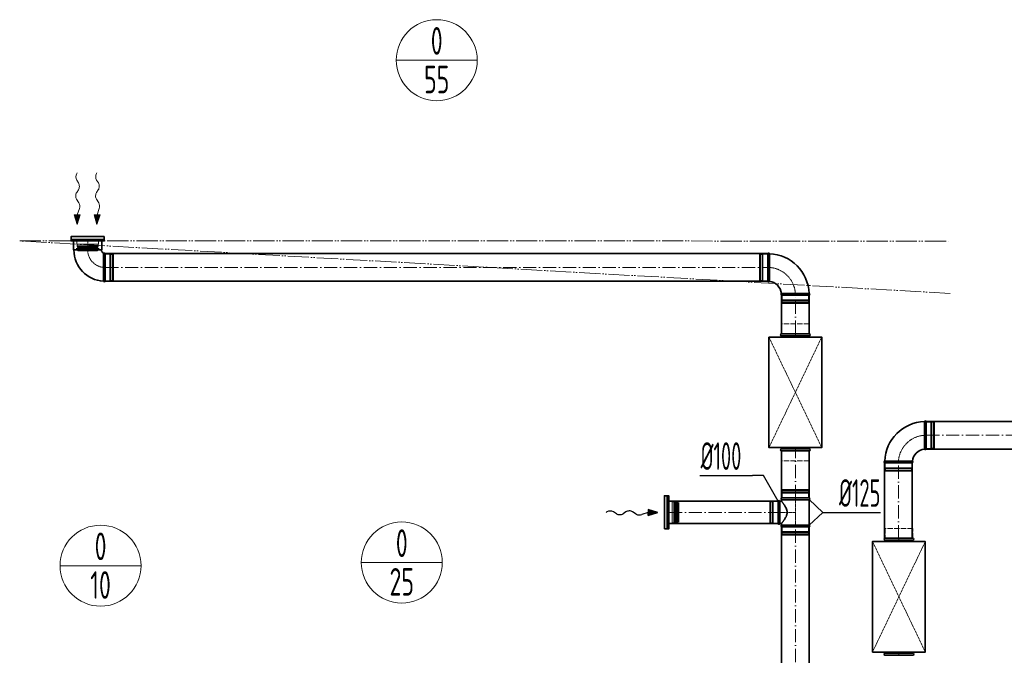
# Model space of a CAD drawing. Header units: millimetres. Extents: x 8221 to 89444, y -105166 to -5578.
# Tile 62 of 118: x 64026 to 68484, y -61890 to -59012. Entities that reach past the tile are written whole.
import ezdxf
from ezdxf.enums import TextEntityAlignment as Align

# ---------------------------------------------------------------- set-up
doc = ezdxf.new("R2010")
doc.units = ezdxf.units.MM
for name, pattern in [('ACAD_ISO02W100', [15, 12, -3]), ('ACAD_ISO05W100', [33, 24, -3, 0, -3, 0, -3]), ('ACAD_ISO10W100', [18, 12, -3, 0, -3]), ('phl_thick', [0])]:
    doc.linetypes.add(name, pattern=pattern)
for name, color, linetype, lineweight in [('VZT_01 SUP (PŘÍVOD) - OBRYS', 5, 'Continuous', 35), ('VZT_02 SUP (PŘÍVOD) - OSA', 5, 'ACAD_ISO10W100', 5), ('VZT_05 ETA (ODVOD) - OBRYS', 6, 'Continuous', 35), ('VZT_06 ETA (ODVOD) - OSA', 6, 'ACAD_ISO10W100', 5), ('VZT_30 DISTRIBUČNÍ PRVKY - OBRYS', 1, 'Continuous', 35), ('VZT_35 TLUMIČE HLUKU - OBRYS', 1, 'Continuous', 35), ('VZT_36 TLUMIČE HLUKU - OSA', 1, 'ACAD_ISO10W100', 5), ('VZT_37 TLUMIČE HLUKU - DETAIL', 8, 'ACAD_ISO02W100', 5), ('VZT_50 POPIS - OBECNE', 7, 'Continuous', 13), ('VZT_52 POPIS - DISTRIBUCE', 7, 'Continuous', 5), ('VZT_60_KOTY - DIMENZE', 7, 'Continuous', 5), ('VZT_POŽADAVKY NA STAVBU - PODHLEDY', 4, 'ACAD_ISO05W100', 5)]:
    doc.layers.add(name, color=color, linetype=linetype, lineweight=lineweight)
for name, color, linetype, lineweight, plot in [('VZT_03 SUP (PŘÍVOD) - NETISK', 8, 'ACAD_ISO02W100', 5, False), ('VZT_07 ETA (ODVOD) - NETISK', 8, 'ACAD_ISO02W100', 5, False), ('VZT_39 TLUMIČE HLUKU - NETISK', 8, 'ACAD_ISO02W100', 5, False)]:
    doc.layers.add(name, color=color, linetype=linetype, lineweight=lineweight, plot=plot)
doc.styles.add('EVORA_125', font='isocp.shx', dxfattribs={"width": 0.6, "height": 125})
doc.styles.add('JS', font='isocp.shx', dxfattribs={"width": 0.6, "height": 125})

msp = doc.modelspace()

# ---------------------------------------------------------------- linework, layer by layer
at = {"lineweight": 13}
for p, q in [((64284.3, -59708.1), (64286.2, -59705)), ((64374.3, -59708.1), (64376.2, -59705))]:
    msp.add_line(p, q, dxfattribs=at)
at = {"color": 0, "lineweight": 13}
for p, q in [((64292.6, -59751.2), (64284.4, -59738.3)), ((64382.6, -59751.2), (64374.4, -59738.3)), ((64284.2, -59794.1), (64292.2, -59782.2)), ((64374.2, -59794.1), (64382.2, -59782.2)), ((64294.2, -59841.6), (64283.8, -59825.1)), ((64286.7, -59895.7), (64296.4, -59867.1)), ((64384.2, -59841.6), (64373.8, -59825.1)), ((64376.7, -59895.7), (64386.4, -59867.1)), ((64286.2, -59938.7), (64272.8, -59895.5)), ((64272.8, -59895.5), (64286.7, -59895.7)), ((64300.7, -59895.9), (64286.2, -59938.7)), ((64300.7, -59895.9), (64286.7, -59895.7)), ((64376.2, -59938.7), (64362.8, -59895.5)), ((64362.8, -59895.5), (64376.7, -59895.7)), ((64390.7, -59895.9), (64376.2, -59938.7)), ((64390.7, -59895.9), (64376.7, -59895.7))]:
    msp.add_line(p, q, dxfattribs=at)
at = {"color": 8, "lineweight": 5}
for points in [[(64382.5, -60013.7), (64382.5, -60028.7), (64285.5, -60028.7), (64285.5, -60013.7)], [(64382.5, -60013.7), (64285.5, -60013.7)], [(64286.5, -60036.5), (64334, -60036.5)], [(64288.5, -60039.2), (64334, -60039.2)], [(64290.1, -60042.8), (64334, -60042.8)], [(64381.5, -60036.5), (64334, -60036.5)], [(64379.6, -60039.2), (64334, -60039.2)], [(64377.9, -60042.8), (64334, -60042.8)], [(64290.3, -60054.7), (64288.9, -60058.7), (64334, -60058.7)], [(64289.4, -60054.5), (64334, -60054.5)], [(64378.7, -60054.5), (64334, -60054.5)], [(64377.8, -60054.7), (64379.2, -60058.7), (64334, -60058.7)], [(66965, -61291.2), (66980, -61291.2), (66980, -61194.2), (66965, -61194.2)], [(66965, -61291.2), (66965, -61194.2)], [(66987.9, -61195.2), (66987.9, -61242.7)], [(66990.5, -61197.1), (66990.5, -61242.7)], [(66994.2, -61198.8), (66994.2, -61242.7)], [(67005.8, -61198), (67005.8, -61242.7)], [(67006.1, -61199), (67010, -61197.5), (67010, -61242.7)], [(66987.9, -61290.2), (66987.9, -61242.7)], [(66990.5, -61288.2), (66990.5, -61242.7)], [(66994.2, -61286.6), (66994.2, -61242.7)], [(67005.8, -61287.4), (67005.8, -61242.7)], [(67006.1, -61286.4), (67010, -61287.8), (67010, -61242.7)]]:
    msp.add_lwpolyline(points, dxfattribs=at)
for points in [[(64286.5, -60028.7), (64286.5, -60036.5, 0.291473), (64288.1, -60039, 0.291473)], [(64381.5, -60028.7), (64381.5, -60036.5, -0.291473), (64380, -60039, -0.291473)], [(64281.9, -60048.6), (64287.9, -60047.1, -0.058981), (64288.5, -60047.1), (64334, -60047.1)], [(64281.9, -60048.6), (64287.6, -60050, 0.060863), (64288.3, -60050.1), (64334, -60050.1)], [(64386.2, -60048.6), (64380.2, -60047.1, 0.058981), (64379.6, -60047.1), (64334, -60047.1)], [(64386.2, -60048.6), (64380.4, -60050, -0.060863), (64379.8, -60050.1), (64334, -60050.1)], [(66980, -61195.2), (66987.9, -61195.2, -0.291473), (66990.3, -61196.7, -0.291473)], [(66999.9, -61190.6), (66998.5, -61196.5, 0.058981), (66998.4, -61197.1), (66998.4, -61242.7)], [(66999.9, -61190.6), (67001.3, -61196.3, -0.060863), (67001.4, -61196.9), (67001.4, -61242.7)], [(66999.9, -61294.8), (66998.5, -61288.9, -0.058981), (66998.4, -61288.2), (66998.4, -61242.7)], [(66999.9, -61294.8), (67001.3, -61289.1, 0.060863), (67001.4, -61288.4), (67001.4, -61242.7)], [(66980, -61290.2), (66987.9, -61290.2, 0.291473), (66990.3, -61288.7, 0.291473)]]:
    msp.add_lwpolyline(points, format="xyb", dxfattribs=at)
for centre, radius, start, end in [((64298.4, -60049.3), 10.5, 142.1622, 210.2824), ((64286.3, -60042.4), 3.88, 353.3265, 62.5007), ((64381.8, -60042.4), 3.88, 117.4993, 186.6735), ((64369.7, -60049.3), 10.5, 329.7176, 37.8378), ((66993.7, -61194.9), 3.88, 207.4993, 276.6735), ((67000.6, -61207), 10.5, 59.7176, 127.8378), ((66993.7, -61290.4), 3.88, 83.3265, 152.5007), ((67000.6, -61278.3), 10.5, 232.1622, 300.2824)]:
    msp.add_arc(centre, radius, start, end, dxfattribs=at)
at = {"color": 0, "lineweight": 13, "extrusion": (0, 0, -1)}
for centre, start_param, end_param in [((64293.9, -59722.9), 0.766537, 2.320574), ((64383.9, -59722.9), 0.766537, 2.320574), ((64283, -59766.6), 3.908129, 5.516649), ((64373, -59766.6), 3.908129, 5.516649), ((64293.3, -59809.7), 0.766537, 2.375056), ((64383.3, -59809.7), 0.766537, 2.375056), ((64284.7, -59857), 3.908129, 5.191299), ((64374.7, -59857), 3.908129, 5.191299)]:
    msp.add_ellipse(centre, major_axis=(-0.3, -21.5), ratio=0.625, start_param=start_param, end_param=end_param, dxfattribs=at)
at = {"color": 0, "lineweight": 13}
for points in [[(64300.7, -59895.9), (64272.8, -59895.5), (64286.2, -59938.7)], [(64390.7, -59895.9), (64362.8, -59895.5), (64376.2, -59938.7)]]:
    msp.add_solid(points, dxfattribs=at)
at = {"layer": 'VZT_01 SUP (PŘÍVOD) - OBRYS'}
for p, q in [((68129.7, -60956.1), (68129.7, -60831.1)), ((67942.2, -61018.6), (68067.2, -61018.6))]:
    msp.add_line(p, q, dxfattribs=at)
for points in [[(68727.7, -60831.1), (68130.1, -60831.1)], [(68727.7, -60956.1), (68130.1, -60956.1)], [(67942.2, -61018.6), (67942.2, -61360.5)], [(68067.2, -61018.6), (68067.2, -61360.5)]]:
    msp.add_lwpolyline(points, dxfattribs=at)
for centre, radius, start, end in [((68129.7, -61018.6), 187.5, 92.3607, 177.6393), ((68125.9, -60832.8), 4.17, 23.4678, 158.8928), ((68129.7, -61018.6), 62.5, 96.8302, 173.1698), ((68125.9, -60954.4), 4.17, 210.2981, 336.5322), ((67943.9, -61014.8), 4.17, 111.1072, 246.5322), ((68065.6, -61014.8), 4.17, 293.4678, 59.7019)]:
    msp.add_arc(centre, radius, start, end, dxfattribs=at)
for points, knots in [([(68122.3, -60956.5), (68122.3, -60956.5), (68122.3, -60955), (68122.3, -60948.8), (68122.2, -60944.3), (68122.2, -60933), (68122.2, -60926.2), (68122.1, -60911.1), (68122.1, -60903.1), (68122.1, -60886.7), (68122.1, -60878.6), (68122, -60863.4), (68122, -60856.5), (68122, -60844.7), (68122, -60839.9), (68122, -60833.3), (68122, -60831.5), (68122, -60831.3), (68122, -60831.2), (68122, -60831.2)], [0, 0, 0, 0, 24.235852, 24.235852, 48.531845, 48.531845, 73.024415, 73.024415, 97.570898, 97.570898, 122.078339, 122.078339, 146.53579, 146.53579, 170.957495, 170.957495, 195.359468, 195.359468, 197.168246, 197.168246, 197.168246, 197.168246]), ([(68067.7, -61011.2), (68067.7, -61011.2), (68067.6, -61011.2), (68067.3, -61011.2), (68067, -61011.2), (68065.9, -61011.1), (68065.2, -61011.1), (68062, -61011.1), (68058.9, -61011.1), (68049.9, -61011.1), (68043.8, -61011), (68029.7, -61011), (68021.8, -61011), (68005.6, -61010.9), (67997.4, -61010.9), (67981.5, -61010.9), (67974, -61010.9), (67960.9, -61010.9), (67955.3, -61010.9), (67948.3, -61010.9), (67946.2, -61010.9), (67943.2, -61010.9), (67942.4, -61010.9), (67942.4, -61010.9)], [197.067977, 197.067977, 197.067977, 197.067977, 201.792196, 201.792196, 209.190204, 209.190204, 218.040239, 218.040239, 237.760854, 237.760854, 262.206108, 262.206108, 286.831239, 286.831239, 311.323072, 311.323072, 335.946087, 335.946087, 360.704397, 360.704397, 377.088273, 377.088273, 394.105327, 394.105327, 394.105327, 394.105327])]:
    msp.add_open_spline(points, degree=3, knots=knots, dxfattribs=at)
at = {"layer": 'VZT_02 SUP (PŘÍVOD) - OSA', "ltscale": 0.3}
msp.add_lwpolyline([(68129.7, -60893.6), (68129.7, -60893.6, 0.414214), (68004.7, -61018.6), (68004.7, -61018.6)], format="xyb", dxfattribs=at)
at = {"layer": 'VZT_02 SUP (PŘÍVOD) - OSA', "ltscale": 5}
for points in [[(68130.1, -60893.6), (68727.7, -60893.6)], [(68004.7, -61360.5), (68004.7, -61018.6)]]:
    msp.add_lwpolyline(points, dxfattribs=at)
at = {"layer": 'VZT_03 SUP (PŘÍVOD) - NETISK', "ltscale": 0.4}
for p, q in [((68129.7, -60833.6), (68151.7, -60833.6)), ((68151.7, -60953.6), (68151.7, -60833.6)), ((68151.7, -60834.6), (68155.2, -60834.6)), ((68155.2, -60954.6), (68155.2, -60832.6)), ((68155.2, -60832.6), (68155.7, -60832.6)), ((68155.7, -60954.6), (68155.7, -60832.6)), ((68155.7, -60834.6), (68162.7, -60834.6)), ((68162.7, -60954.6), (68162.7, -60832.6)), ((68162.7, -60832.6), (68163.2, -60832.6)), ((68163.2, -60954.6), (68163.2, -60832.6)), ((68163.2, -60834.6), (68163.7, -60834.6)), ((68163.7, -60953.6), (68163.7, -60833.6)), ((68163.7, -60833.6), (68167.7, -60833.6)), ((68167.7, -60953.6), (68167.7, -60833.6)), ((68129.7, -60953.6), (68151.7, -60953.6)), ((68151.7, -60952.6), (68155.2, -60952.6)), ((68155.2, -60954.6), (68155.7, -60954.6)), ((68155.7, -60952.6), (68162.7, -60952.6)), ((68162.7, -60954.6), (68163.2, -60954.6)), ((68163.2, -60952.6), (68163.7, -60952.6)), ((68163.7, -60953.6), (68167.7, -60953.6)), ((67944.7, -61018.6), (67944.7, -61040.6)), ((68064.7, -61018.6), (68064.7, -61040.6)), ((67943.7, -61044.1), (68065.7, -61044.1)), ((67943.7, -61044.1), (67943.7, -61044.6)), ((67943.7, -61044.6), (68065.7, -61044.6)), ((67943.7, -61051.6), (68065.7, -61051.6)), ((67943.7, -61051.6), (67943.7, -61052.1)), ((67943.7, -61052.1), (68065.7, -61052.1)), ((67944.7, -61040.6), (68064.7, -61040.6)), ((67944.7, -61052.6), (68064.7, -61052.6)), ((67944.7, -61052.6), (67944.7, -61056.6)), ((67944.7, -61056.6), (68064.7, -61056.6)), ((67945.7, -61040.6), (67945.7, -61044.1)), ((67945.7, -61044.6), (67945.7, -61051.6)), ((67945.7, -61052.1), (67945.7, -61052.6)), ((68063.7, -61040.6), (68063.7, -61044.1)), ((68063.7, -61044.6), (68063.7, -61051.6)), ((68063.7, -61052.1), (68063.7, -61052.6)), ((68064.7, -61052.6), (68064.7, -61056.6)), ((68065.7, -61044.1), (68065.7, -61044.6)), ((68065.7, -61051.6), (68065.7, -61052.1))]:
    msp.add_line(p, q, dxfattribs=at)
at = {"layer": 'VZT_05 ETA (ODVOD) - OBRYS'}
for p, q in [((64270.5, -60013.7), (64397.5, -60013.7)), ((64270.5, -60053.7), (64270.5, -60013.7)), ((64397.5, -60053.7), (64397.5, -60013.7)), ((64271.5, -60054.7), (64396.5, -60054.7)), ((64413, -60071.2), (64413, -60196.2)), ((67413, -60071.2), (67413, -60196.2)), ((67475.5, -60258.7), (67600.5, -60258.7)), ((67460, -61292.7), (67460, -61192.7)), ((67468, -61292.7), (67468, -61192.7)), ((67468, -61192.7), (67475.5, -61192.7)), ((67475.5, -61177.7), (67600.5, -61177.7)), ((67475.5, -61185.3), (67600.5, -61185.3)), ((67475.5, -61185.3), (67475.5, -61192.7)), ((67600.5, -61185.3), (67600.5, -61300)), ((67468, -61292.7), (67475.5, -61292.7)), ((67475.5, -61292.7), (67475.5, -61300)), ((67600.5, -61300), (67475.5, -61300)), ((67475.5, -61307.7), (67600.5, -61307.7))]:
    msp.add_line(p, q, dxfattribs=at)
for points in [[(67413, -60071.2), (64413, -60071.2)], [(67413, -60196.2), (64413, -60196.2)], [(67475.5, -60258.7), (67475.5, -60434.3)], [(67600.5, -60258.7), (67600.5, -60434.3)], [(67475.5, -60964.3), (67475.5, -61177.4)], [(67600.5, -60964.3), (67600.5, -61177.4)], [(67460, -61192.7), (66965, -61192.7)], [(67460, -61292.7), (66965, -61292.7)], [(67475.5, -61307.7), (67475.5, -63002.4)], [(67600.5, -61307.7), (67600.5, -63002.4)]]:
    msp.add_lwpolyline(points, dxfattribs=at)
for centre, radius, start, end in [((64271.5, -60053.7), 1, 180, 270), ((64413, -60054.7), 141.5, 180, 266.8631), ((64396.5, -60053.7), 1, 270, 0), ((64413, -60054.7), 16.5, 180, 246.1907), ((64409.2, -60072.8), 4.17, 23.4678, 132.7229), ((67416.9, -60072.8), 4.17, 21.1072, 156.5322), ((67413, -60258.7), 187.5, 2.3607, 87.6393), ((64409.2, -60194.5), 4.17, 200.3309, 336.5322), ((67416.9, -60194.5), 4.17, 203.4678, 329.7019), ((67413, -60258.7), 62.5, 6.8302, 83.1698), ((67477.2, -60254.9), 4.17, 120.2981, 246.5322), ((67598.9, -60254.9), 4.17, 293.4678, 68.8928), ((67464, -61192.7), 4, 0, 180), ((67477.2, -61181.5), 4.17, 113.4678, 246.5322), ((67598.9, -61181.5), 4.17, 293.4678, 66.5322), ((67464, -61292.7), 4, 180, 0), ((67477.2, -61303.9), 4.17, 113.4678, 246.5322), ((67598.9, -61303.9), 4.17, 293.4678, 66.5322)]:
    msp.add_arc(centre, radius, start, end, dxfattribs=at)
for points, knots in [([(64406.4, -60069.8), (64406.4, -60069.8), (64406.3, -60070.2), (64406.2, -60072.2), (64406.1, -60074.5), (64405.8, -60080.7), (64405.7, -60084.6), (64405.6, -60095.4), (64405.5, -60102.7), (64405.4, -60118.4), (64405.4, -60126.7), (64405.3, -60143.3), (64405.3, -60151.4), (64405.3, -60166.3), (64405.3, -60173.1), (64405.3, -60184.3), (64405.3, -60188.7), (64405.3, -60194.5), (64405.3, -60196), (64405.3, -60196)], [197.702813, 197.702813, 197.702813, 197.702813, 209.733369, 209.733369, 228.63381, 228.63381, 247.962689, 247.962689, 273.396832, 273.396832, 298.447199, 298.447199, 323.101867, 323.101867, 347.591906, 347.591906, 372.010558, 372.010558, 395.3015, 395.3015, 395.3015, 395.3015]), ([(67420.5, -60196.6), (67420.5, -60196.6), (67420.5, -60196.6), (67420.5, -60196.3), (67420.5, -60195.9), (67420.5, -60194.9), (67420.5, -60194.1), (67420.5, -60190.9), (67420.5, -60187.8), (67420.6, -60178.9), (67420.6, -60172.7), (67420.6, -60158.6), (67420.7, -60150.8), (67420.7, -60134.6), (67420.7, -60126.3), (67420.7, -60110.5), (67420.7, -60103), (67420.7, -60089.8), (67420.7, -60084.2), (67420.8, -60077.3), (67420.8, -60075.1), (67420.8, -60072.1), (67420.8, -60071.3), (67420.8, -60071.3)], [197.067977, 197.067977, 197.067977, 197.067977, 201.792196, 201.792196, 209.190204, 209.190204, 218.040239, 218.040239, 237.760854, 237.760854, 262.206108, 262.206108, 286.831239, 286.831239, 311.323072, 311.323072, 335.946087, 335.946087, 360.704397, 360.704397, 377.088273, 377.088273, 394.105327, 394.105327, 394.105327, 394.105327]), ([(67475.1, -60251.2), (67475.1, -60251.2), (67476.7, -60251.2), (67482.8, -60251.2), (67487.3, -60251.2), (67498.7, -60251.1), (67505.5, -60251.1), (67520.5, -60251.1), (67528.6, -60251), (67544.9, -60251), (67553, -60251), (67568.2, -60251), (67575.2, -60251), (67586.9, -60251), (67591.7, -60251), (67598.3, -60251), (67600.1, -60251), (67600.4, -60251), (67600.4, -60251), (67600.4, -60251)], [0, 0, 0, 0, 24.235852, 24.235852, 48.531845, 48.531845, 73.024415, 73.024415, 97.570898, 97.570898, 122.078339, 122.078339, 146.53579, 146.53579, 170.957495, 170.957495, 195.359468, 195.359468, 197.168246, 197.168246, 197.168246, 197.168246]), ([(67475.5, -61292.7), (67475.5, -61292.7), (67475.6, -61292.6), (67475.9, -61292.3), (67476.1, -61292), (67476.6, -61291.3), (67476.9, -61290.9), (67477.7, -61289.9), (67478.2, -61289.3), (67479.2, -61288), (67479.7, -61287.3), (67480.9, -61285.7), (67481.6, -61284.9), (67482.9, -61283.1), (67483.6, -61282.1), (67485, -61280.1), (67485.8, -61279.1), (67487.2, -61277), (67488, -61275.8), (67489.6, -61273.4), (67490.4, -61272.1), (67492, -61269.5), (67492.8, -61268.1), (67494.3, -61265.2), (67495, -61263.8), (67497.1, -61259.2), (67498.3, -61256.1), (67499.6, -61251.1), (67500, -61249.5), (67500.4, -61246.1), (67500.5, -61244.4), (67500.5, -61241), (67500.4, -61239.3), (67500, -61235.9), (67499.6, -61234.2), (67498.3, -61229.3), (67497.1, -61226.1), (67495, -61221.6), (67494.3, -61220.1), (67492.8, -61217.3), (67492, -61215.9), (67490.4, -61213.3), (67489.6, -61212), (67488, -61209.6), (67487.2, -61208.4), (67485.8, -61206.3), (67485, -61205.2), (67483.6, -61203.3), (67482.9, -61202.3), (67481.6, -61200.5), (67480.9, -61199.6), (67479.7, -61198.1), (67479.2, -61197.3), (67478.2, -61196), (67477.7, -61195.5), (67476.9, -61194.4), (67476.6, -61194), (67476.1, -61193.4), (67475.9, -61193.1), (67475.6, -61192.8), (67475.5, -61192.7), (67475.5, -61192.7)], [80.753728, 80.753728, 80.753728, 80.753728, 85.721109, 85.721109, 90.68849, 90.68849, 95.655871, 95.655871, 100.623252, 100.623252, 105.590633, 105.590633, 110.558015, 110.558015, 115.525396, 115.525396, 120.492777, 120.492777, 125.619612, 125.619612, 130.746447, 130.746447, 135.873281, 135.873281, 141.000116, 141.000116, 151.253786, 151.253786, 156.38062, 156.38062, 161.507455, 161.507455, 166.63429, 166.63429, 171.761125, 171.761125, 182.014794, 182.014794, 187.141629, 187.141629, 192.268464, 192.268464, 197.395298, 197.395298, 202.522133, 202.522133, 207.489514, 207.489514, 212.456896, 212.456896, 217.424277, 217.424277, 222.391658, 222.391658, 227.359039, 227.359039, 232.32642, 232.32642, 237.293801, 237.293801, 242.261183, 242.261183, 242.261183, 242.261183])]:
    msp.add_open_spline(points, degree=3, knots=knots, dxfattribs=at)
at = {"layer": 'VZT_06 ETA (ODVOD) - OSA', "ltscale": 0.3}
for points in [[(64334, -60013.7), (64334, -60054.7, 0.414214), (64413, -60133.7), (64413, -60133.7)], [(67538, -60258.7), (67538, -60258.7, 0.414214), (67413, -60133.7), (67413, -60133.7)]]:
    msp.add_lwpolyline(points, format="xyb", dxfattribs=at)
at = {"layer": 'VZT_06 ETA (ODVOD) - OSA', "ltscale": 5}
for points in [[(64413, -60133.7), (67413, -60133.7)], [(67538, -60434.3), (67538, -60258.7)], [(67538, -61177.4), (67538, -60964.3)], [(66965, -61242.7), (67460, -61242.7)], [(67538, -63002.4), (67538, -61307.7)]]:
    msp.add_lwpolyline(points, dxfattribs=at)
at = {"layer": 'VZT_06 ETA (ODVOD) - OSA', "ltscale": 0.3}
for points in [[(67538, -61177.7), (67538, -61307.7)], [(67460, -61242.7), (67538, -61242.7)]]:
    msp.add_lwpolyline(points, dxfattribs=at)
at = {"layer": 'VZT_07 ETA (ODVOD) - NETISK', "ltscale": 0.4}
for p, q in [((64413, -60073.7), (64435, -60073.7)), ((64435, -60073.7), (64435, -60193.7)), ((64435, -60074.7), (64438.5, -60074.7)), ((64438.5, -60072.7), (64438.5, -60194.7)), ((64438.5, -60072.7), (64439, -60072.7)), ((64439, -60072.7), (64439, -60194.7)), ((64439, -60074.7), (64446, -60074.7)), ((64446, -60072.7), (64446, -60194.7)), ((64446, -60072.7), (64446.5, -60072.7)), ((64446.5, -60072.7), (64446.5, -60194.7)), ((64446.5, -60074.7), (64447, -60074.7)), ((64447, -60073.7), (64447, -60193.7)), ((64447, -60073.7), (64451, -60073.7)), ((64451, -60073.7), (64451, -60193.7)), ((67375, -60073.7), (67375, -60193.7)), ((67379, -60073.7), (67375, -60073.7)), ((67379, -60073.7), (67379, -60193.7)), ((67379.5, -60074.7), (67379, -60074.7)), ((67379.5, -60072.7), (67379.5, -60194.7)), ((67380, -60072.7), (67379.5, -60072.7)), ((67380, -60072.7), (67380, -60194.7)), ((67387, -60074.7), (67380, -60074.7)), ((67387, -60072.7), (67387, -60194.7)), ((67387.5, -60072.7), (67387, -60072.7)), ((67387.5, -60072.7), (67387.5, -60194.7)), ((67391, -60074.7), (67387.5, -60074.7)), ((67391, -60073.7), (67391, -60193.7)), ((67413, -60073.7), (67391, -60073.7)), ((64413, -60193.7), (64435, -60193.7)), ((64435, -60192.7), (64438.5, -60192.7)), ((64438.5, -60194.7), (64439, -60194.7)), ((64439, -60192.7), (64446, -60192.7)), ((64446, -60194.7), (64446.5, -60194.7)), ((64446.5, -60192.7), (64447, -60192.7)), ((64447, -60193.7), (64451, -60193.7)), ((67379, -60193.7), (67375, -60193.7)), ((67379.5, -60192.7), (67379, -60192.7)), ((67380, -60194.7), (67379.5, -60194.7)), ((67387, -60192.7), (67380, -60192.7)), ((67387.5, -60194.7), (67387, -60194.7)), ((67391, -60192.7), (67387.5, -60192.7)), ((67413, -60193.7), (67391, -60193.7)), ((67478, -60258.7), (67478, -60280.7)), ((67598, -60258.7), (67598, -60280.7)), ((67477, -60284.2), (67599, -60284.2)), ((67477, -60284.2), (67477, -60284.7)), ((67477, -60284.7), (67599, -60284.7)), ((67477, -60291.7), (67599, -60291.7)), ((67477, -60291.7), (67477, -60292.2)), ((67477, -60292.2), (67599, -60292.2)), ((67478, -60280.7), (67598, -60280.7)), ((67478, -60292.7), (67598, -60292.7)), ((67478, -60292.7), (67478, -60296.7)), ((67478, -60296.7), (67598, -60296.7)), ((67479, -60280.7), (67479, -60284.2)), ((67479, -60284.7), (67479, -60291.7)), ((67479, -60292.2), (67479, -60292.7)), ((67597, -60280.7), (67597, -60284.2)), ((67597, -60284.7), (67597, -60291.7)), ((67597, -60292.2), (67597, -60292.7)), ((67598, -60292.7), (67598, -60296.7)), ((67599, -60284.2), (67599, -60284.7)), ((67599, -60291.7), (67599, -60292.2)), ((67477, -61144.2), (67599, -61144.2)), ((67477, -61144.7), (67477, -61144.2)), ((67477, -61144.7), (67599, -61144.7)), ((67477, -61151.7), (67599, -61151.7)), ((67477, -61152.2), (67477, -61151.7)), ((67477, -61152.2), (67599, -61152.2)), ((67478, -61139.7), (67598, -61139.7)), ((67478, -61143.7), (67478, -61139.7)), ((67478, -61143.7), (67598, -61143.7)), ((67478, -61155.7), (67598, -61155.7)), ((67478, -61177.7), (67478, -61155.7)), ((67479, -61144.2), (67479, -61143.7)), ((67479, -61151.7), (67479, -61144.7)), ((67479, -61155.7), (67479, -61152.2)), ((67597, -61144.2), (67597, -61143.7)), ((67597, -61151.7), (67597, -61144.7)), ((67597, -61155.7), (67597, -61152.2)), ((67598, -61143.7), (67598, -61139.7)), ((67598, -61177.7), (67598, -61155.7)), ((67599, -61144.7), (67599, -61144.2)), ((67599, -61152.2), (67599, -61151.7)), ((67422, -61291.7), (67422, -61193.7)), ((67426, -61193.7), (67422, -61193.7)), ((67426, -61291.7), (67426, -61193.7)), ((67426.5, -61194.7), (67426, -61194.7)), ((67426.5, -61292.7), (67426.5, -61192.7)), ((67427, -61192.7), (67426.5, -61192.7)), ((67427, -61292.7), (67427, -61192.7)), ((67434, -61194.7), (67427, -61194.7)), ((67434, -61292.7), (67434, -61192.7)), ((67434.5, -61192.7), (67434, -61192.7)), ((67434.5, -61292.7), (67434.5, -61192.7)), ((67438, -61194.7), (67434.5, -61194.7)), ((67438, -61291.7), (67438, -61193.7)), ((67460, -61193.7), (67438, -61193.7)), ((67426, -61291.7), (67422, -61291.7)), ((67426.5, -61290.7), (67426, -61290.7)), ((67427, -61292.7), (67426.5, -61292.7)), ((67434, -61290.7), (67427, -61290.7)), ((67434.5, -61292.7), (67434, -61292.7)), ((67438, -61290.7), (67434.5, -61290.7)), ((67460, -61291.7), (67438, -61291.7)), ((67477, -61333.2), (67599, -61333.2)), ((67477, -61333.7), (67477, -61333.2)), ((67477, -61333.7), (67599, -61333.7)), ((67478, -61329.7), (67478, -61307.7)), ((67478, -61329.7), (67598, -61329.7)), ((67479, -61333.2), (67479, -61329.7)), ((67479, -61340.7), (67479, -61333.7)), ((67597, -61333.2), (67597, -61329.7)), ((67597, -61340.7), (67597, -61333.7)), ((67598, -61329.7), (67598, -61307.7)), ((67599, -61333.7), (67599, -61333.2)), ((67477, -61340.7), (67599, -61340.7)), ((67477, -61341.2), (67477, -61340.7)), ((67477, -61341.2), (67599, -61341.2)), ((67478, -61341.7), (67598, -61341.7)), ((67478, -61345.7), (67478, -61341.7)), ((67478, -61345.7), (67598, -61345.7)), ((67479, -61341.7), (67479, -61341.2)), ((67597, -61341.7), (67597, -61341.2)), ((67598, -61345.7), (67598, -61341.7)), ((67599, -61341.2), (67599, -61340.7))]:
    msp.add_line(p, q, dxfattribs=at)
at = {"layer": 'VZT_30 DISTRIBUČNÍ PRVKY - OBRYS'}
for points in [[(64409, -59993.7), (64259, -59993.7), (64259, -60013.7), (64409, -60013.7)], [(66945, -61317.7), (66945, -61167.7), (66965, -61167.7), (66965, -61317.7)]]:
    msp.add_lwpolyline(points, close=True, dxfattribs=at)
for points in [[(64259, -60006.9), (64409, -60006.9)], [(66958.2, -61167.7), (66958.2, -61317.7)]]:
    msp.add_lwpolyline(points, dxfattribs=at)
at = {"layer": 'VZT_35 TLUMIČE HLUKU - OBRYS'}
for p, q in [((67600.5, -60434.3), (67475.5, -60434.3)), ((67600.5, -60964.3), (67475.5, -60964.3)), ((68069.2, -61360.1), (67944.2, -61360.1)), ((68069.2, -61890.1), (67944.2, -61890.1))]:
    msp.add_line(p, q, dxfattribs=at)
for points in [[(67600.5, -60443.3), (67475.5, -60443.3)], [(67475.5, -60443.3), (67475.5, -60449.3)], [(67600.5, -60443.3), (67600.5, -60449.3)], [(67475.5, -60955.3), (67475.5, -60949.3)], [(67600.5, -60955.3), (67475.5, -60955.3)], [(67600.5, -60955.3), (67600.5, -60949.3)], [(68069.2, -61369.1), (67944.2, -61369.1)], [(67944.2, -61369.1), (67944.2, -61375.1)], [(68069.2, -61369.1), (68069.2, -61375.1)], [(67944.2, -61881.1), (67944.2, -61875.1)], [(68069.2, -61881.1), (67944.2, -61881.1)], [(68069.2, -61881.1), (68069.2, -61875.1)]]:
    msp.add_lwpolyline(points, dxfattribs=at)
for points in [[(67418.5, -60449.3), (67418.5, -60949.3), (67657.5, -60949.3), (67657.5, -60449.3)], [(67887.2, -61875.1), (67887.2, -61375.1), (68126.2, -61375.1), (68126.2, -61875.1)]]:
    msp.add_lwpolyline(points, close=True, dxfattribs=at)
for centre, start, end in [((67475.5, -60438.8), 90, 270), ((67600.5, -60438.8), 270, 90), ((67475.5, -60959.8), 90, 270), ((67600.5, -60959.8), 270, 90), ((67944.2, -61364.6), 90, 270), ((68069.2, -61364.6), 270, 90), ((67944.2, -61885.6), 90, 270), ((68069.2, -61885.6), 270, 90)]:
    msp.add_arc(centre, 4.5, start, end, dxfattribs=at)
at = {"layer": 'VZT_36 TLUMIČE HLUKU - OSA', "ltscale": 5}
for points in [[(67538, -60434.3), (67538, -60449.3)], [(67538, -60964.3), (67538, -60949.3)], [(68006.7, -61360.1), (68006.7, -61375.1)], [(68006.7, -61890.1), (68006.7, -61875.1)]]:
    msp.add_lwpolyline(points, dxfattribs=at)
at = {"layer": 'VZT_37 TLUMIČE HLUKU - DETAIL', "lineweight": 5}
for points in [[(67418.5, -60449.3), (67657.5, -60949.3)], [(67418.5, -60949.3), (67657.5, -60449.3)], [(67887.2, -61875.1), (68126.2, -61375.1)], [(67887.2, -61375.1), (68126.2, -61875.1)]]:
    msp.add_lwpolyline(points, dxfattribs=at)
at = {"layer": 'VZT_39 TLUMIČE HLUKU - NETISK', "ltscale": 2}
for points in [[(67600.5, -60434.3), (67600.5, -60389.3), (67475.5, -60389.3), (67475.5, -60434.3)], [(67600.5, -60964.3), (67600.5, -61009.3), (67475.5, -61009.3), (67475.5, -60964.3)], [(68069.2, -61360.1), (68069.2, -61315.1), (67944.2, -61315.1), (67944.2, -61360.1)]]:
    msp.add_lwpolyline(points, dxfattribs=at)
at = {"layer": 'VZT_50 POPIS - OBECNE'}
msp.add_line((66684.4, -61240.8), (66681.4, -61242.7), dxfattribs=at)
at = {"layer": 'VZT_50 POPIS - OBECNE', "color": 0, "lineweight": -2}
for p, q in [((66727.5, -61249.1), (66714.6, -61240.9)), ((66770.4, -61240.7), (66758.5, -61248.7)), ((66817.9, -61250.7), (66801.4, -61240.3)), ((66872, -61243.3), (66843.4, -61253)), ((66915, -61242.7), (66871.8, -61229.3)), ((66871.8, -61229.3), (66872, -61243.3)), ((66872.2, -61257.2), (66872, -61243.3)), ((66872.2, -61257.2), (66915, -61242.7))]:
    msp.add_line(p, q, dxfattribs=at)
for centre, start_param, end_param in [((66699.2, -61250.5), 0.766537, 2.320574), ((66742.9, -61239.6), 3.908129, 5.516649), ((66786.1, -61249.8), 0.766537, 2.375056), ((66833.3, -61241.2), 3.908129, 5.191299)]:
    msp.add_ellipse(centre, major_axis=(21.5, 0.3), ratio=0.625, start_param=start_param, end_param=end_param, dxfattribs=at)
msp.add_solid([(66872.2, -61257.2), (66871.8, -61229.3), (66915, -61242.7)], dxfattribs=at)
at = {"layer": 'VZT_52 POPIS - DISTRIBUCE'}
for p, q in [((65730.9, -59195.2), (66097.6, -59195.2)), ((65572.7, -61469.8), (65939.5, -61469.8)), ((64209.1, -61484.2), (64575.8, -61484.2))]:
    msp.add_line(p, q, dxfattribs=at)
for centre in [(65914.2, -59195.2), (65756.1, -61469.8), (64392.4, -61484.2)]:
    msp.add_circle(centre, 183.4, dxfattribs=at)
at = {"layer": 'VZT_60_KOTY - DIMENZE', "linetype": 'ByBlock', "lineweight": -2}
for p, q in [((67393.6, -61075.5), (67343.6, -61075.5)), ((67663, -61242.7), (67682.4, -61242.7))]:
    msp.add_line(p, q, dxfattribs=at)
for points in [[(67106.1, -61075.5), (67343.6, -61075.5)], [(67460, -61192.7), (67393.6, -61075.5)], [(67600.1, -61184.4), (67663, -61242.7)], [(67600.5, -61300), (67663, -61242.7)], [(67682.4, -61242.7), (67923, -61242.7)]]:
    msp.add_lwpolyline(points, dxfattribs=at)
at = {"layer": 'VZT_POŽADAVKY NA STAVBU - PODHLEDY', "ltscale": 4}
for p, q in [((68239.3, -60251.5), (64026.2, -60013.6)), ((64026.2, -60013.6), (68237.6, -60014.1))]:
    msp.add_line(p, q, dxfattribs=at)

# ---------------------------------------------------------------- texts
at = {"layer": 'VZT_52 POPIS - DISTRIBUCE', "ltscale": 50, "style": 'JS', "width": 0.7}
for s, p in [('0', (65914.2, -59107.7)), ('55', (65914.2, -59282.7)), ('0', (64392.4, -61396.7)), ('0', (65756.1, -61382.3)), ('10', (64392.4, -61571.7)), ('25', (65756.1, -61557.3))]:
    msp.add_text(s, height=125, dxfattribs=at).set_placement(p, align=Align.MIDDLE_CENTER)
at = {"layer": 'VZT_60_KOTY - DIMENZE', "linetype": 'phl_thick', "char_height": 125, "attachment_point": 3, "style": 'EVORA_125'}
for s, insert in [('%%C100', (67293.6, -60925.5)), ('%%C125', (67923, -61092.7))]:
    msp.add_mtext(s, dxfattribs=dict(at, insert=insert))

doc.saveas('drawing.dxf')
